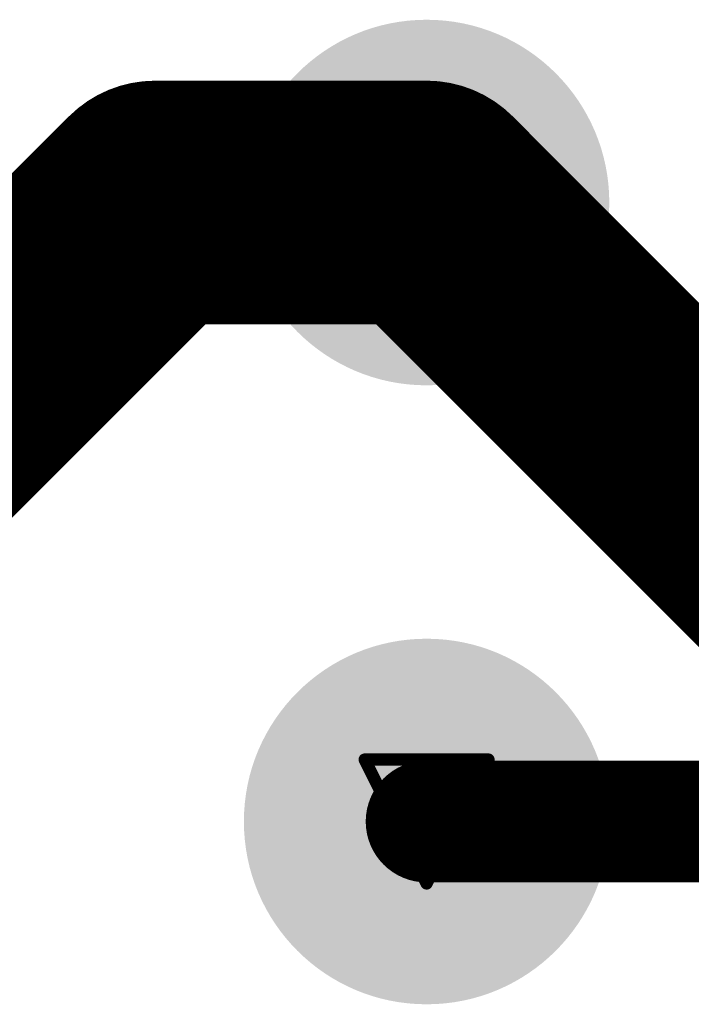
# Model space of a CAD drawing. Header units: inches. Extents: x -6 to 11.2, y -2.2 to 8.3.
# Tile 29 of 256: x 0.559 to 0.668, y 1.195 to 1.355. Entities that reach past the tile are written whole.
import ezdxf

# ---------------------------------------------------------------- set-up
doc = ezdxf.new("R2010")
doc.units = ezdxf.units.IN
doc.header["$MEASUREMENT"] = 0
for name, color, linetype in [('Board Layer Stack Bottom Solder', 6, 'Continuous'), ('Drill Drawing', 1, 'Continuous'), ('Layer 1- Top', 1, 'Continuous'), ('Layer 2- GND', 16, 'Continuous'), ('Layer 4- Inner', 76, 'Continuous'), ('Layer 7- PWR', 76, 'Continuous'), ('Layer 8- Bottom', 5, 'Continuous'), ('Multi-Layer', 9, 'Continuous'), ('Pad Holes', 156, 'Continuous'), ('Top Solder', 216, 'Continuous')]:
    doc.layers.add(name, color=color, linetype=linetype)

# ---------------------------------------------------------------- blocks, each defined once
blk = doc.blocks.new('615008138321_B_93')
at = {"layer": 'Board Layer Stack Bottom Solder'}
h = blk.add_hatch(color=6, dxfattribs=at)
edge = h.paths.add_edge_path()
edge.add_arc((0.075, -0.27913), 0.02953, 0, 360)
h = blk.add_hatch(color=6, dxfattribs=at)
edge = h.paths.add_edge_path()
edge.add_arc((0.175, -0.27913), 0.02953, 0, 360)
at = {"layer": 'Layer 1- Top'}
h = blk.add_hatch(color=7, dxfattribs=at)
edge = h.paths.add_edge_path()
edge.add_arc((0.075, -0.27913), 0.02756, 0, 360)
h = blk.add_hatch(color=7, dxfattribs=at)
edge = h.paths.add_edge_path()
edge.add_arc((0.175, -0.27913), 0.02756, 0, 360)
at = {"layer": 'Layer 2- GND'}
h = blk.add_hatch(color=7, dxfattribs=at)
edge = h.paths.add_edge_path()
edge.add_arc((0.075, -0.27913), 0.02772, 0, 360)
h = blk.add_hatch(color=7, dxfattribs=at)
edge = h.paths.add_edge_path()
edge.add_arc((0.175, -0.27913), 0.02772, 0, 360)
at = {"layer": 'Layer 4- Inner'}
h = blk.add_hatch(color=7, dxfattribs=at)
edge = h.paths.add_edge_path()
edge.add_arc((0.075, -0.27913), 0.02756, 0, 360)
at = {"layer": 'Layer 7- PWR'}
h = blk.add_hatch(color=7, dxfattribs=at)
edge = h.paths.add_edge_path()
edge.add_arc((0.075, -0.27913), 0.02772, 0, 360)
h = blk.add_hatch(color=7, dxfattribs=at)
edge = h.paths.add_edge_path()
edge.add_arc((0.175, -0.27913), 0.02772, 0, 360)
at = {"layer": 'Layer 8- Bottom'}
h = blk.add_hatch(color=7, dxfattribs=at)
edge = h.paths.add_edge_path()
edge.add_arc((0.075, -0.27913), 0.02756, 0, 360)
h = blk.add_hatch(color=7, dxfattribs=at)
edge = h.paths.add_edge_path()
edge.add_arc((0.175, -0.27913), 0.02756, 0, 360)
at = {"layer": 'Multi-Layer'}
h = blk.add_hatch(color=9, dxfattribs=at)
edge = h.paths.add_edge_path()
edge.add_arc((0.075, -0.27913), 0.02756, 0, 360)
h = blk.add_hatch(color=9, dxfattribs=at)
edge = h.paths.add_edge_path()
edge.add_arc((0.175, -0.27913), 0.02756, 0, 360)
at = {"layer": 'Pad Holes'}
h = blk.add_hatch(color=7, dxfattribs=at)
edge = h.paths.add_edge_path()
edge.add_arc((0.075, -0.27913), 0.01772, 0, 360)
h = blk.add_hatch(color=7, dxfattribs=at)
edge = h.paths.add_edge_path()
edge.add_arc((0.175, -0.27913), 0.01772, 0, 360)
at = {"layer": 'Top Solder'}
h = blk.add_hatch(color=216, dxfattribs=at)
edge = h.paths.add_edge_path()
edge.add_arc((0.075, -0.27913), 0.02953, 0, 360)
h = blk.add_hatch(color=216, dxfattribs=at)
edge = h.paths.add_edge_path()
edge.add_arc((0.175, -0.27913), 0.02953, 0, 360)

msp = doc.modelspace()

# ---------------------------------------------------------------- linework, layer by layer
at = {"layer": 'Drill Drawing'}
for points in [[(0.61519, 1.335, 0.002, 0.002, 0), (0.63519, 1.335, 0.002, 0.002, 0)], [(0.61519, 1.335, 0.002, 0.002, 0), (0.62519, 1.315, 0.002, 0.002, 0)], [(0.62519, 1.315, 0.002, 0.002, 0), (0.63519, 1.335, 0.002, 0.002, 0)], [(0.61519, 1.235, 0.002, 0.002, 0), (0.63519, 1.235, 0.002, 0.002, 0)], [(0.61519, 1.235, 0.002, 0.002, 0), (0.62519, 1.215, 0.002, 0.002, 0)], [(0.62519, 1.215, 0.002, 0.002, 0), (0.63519, 1.235, 0.002, 0.002, 0)]]:
    msp.add_lwpolyline(points, format="xyseb", dxfattribs=at)
for points in [[(0.61469, 1.335, 0.001, 0.001, 1), (0.61569, 1.335, 0.001, 0.001, 1)], [(0.61469, 1.335, 0.001, 0.001, 1), (0.61569, 1.335, 0.001, 0.001, 1)], [(0.63469, 1.335, 0.001, 0.001, 1), (0.63569, 1.335, 0.001, 0.001, 1)], [(0.63469, 1.335, 0.001, 0.001, 1), (0.63569, 1.335, 0.001, 0.001, 1)], [(0.62469, 1.315, 0.001, 0.001, 1), (0.62569, 1.315, 0.001, 0.001, 1)], [(0.62469, 1.315, 0.001, 0.001, 1), (0.62569, 1.315, 0.001, 0.001, 1)], [(0.61469, 1.235, 0.001, 0.001, 1), (0.61569, 1.235, 0.001, 0.001, 1)], [(0.61469, 1.235, 0.001, 0.001, 1), (0.61569, 1.235, 0.001, 0.001, 1)], [(0.63469, 1.235, 0.001, 0.001, 1), (0.63569, 1.235, 0.001, 0.001, 1)], [(0.63469, 1.235, 0.001, 0.001, 1), (0.63569, 1.235, 0.001, 0.001, 1)], [(0.62469, 1.215, 0.001, 0.001, 1), (0.62569, 1.215, 0.001, 0.001, 1)], [(0.62469, 1.215, 0.001, 0.001, 1), (0.62569, 1.215, 0.001, 0.001, 1)]]:
    msp.add_lwpolyline(points, format="xyseb", close=True, dxfattribs=at)
at = {"layer": 'Layer 1- Top'}
for points in [[(0.62677, 1.32343, 0.01969, 0.01969, 0), (0.62677, 1.32362, 0.01969, 0.01969, 0)], [(0.62677, 1.32343, 0.01969, 0.01969, 0), (0.69272, 1.25748, 0.01969, 0.01969, 0)]]:
    msp.add_lwpolyline(points, format="xyseb", dxfattribs=at)
for points in [[(0.62185, 1.32362, 0.00984, 0.00984, 1), (0.63169, 1.32362, 0.00984, 0.00984, 1)], [(0.62185, 1.32343, 0.00984, 0.00984, 1), (0.63169, 1.32343, 0.00984, 0.00984, 1)], [(0.62185, 1.32343, 0.00984, 0.00984, 1), (0.63169, 1.32343, 0.00984, 0.00984, 1)]]:
    msp.add_lwpolyline(points, format="xyseb", close=True, dxfattribs=at)
at = {"layer": 'Layer 4- Inner'}
msp.add_lwpolyline([(0.62519, 1.225, 0.01969, 0.01969, 0), (0.69233, 1.225, 0.01969, 0.01969, 0)], format="xyseb", dxfattribs=at)
msp.add_lwpolyline([(0.62027, 1.225, 0.00984, 0.00984, 1), (0.63012, 1.225, 0.00984, 0.00984, 1)], format="xyseb", close=True, dxfattribs=at)
at = {"layer": 'Layer 8- Bottom'}
for points in [[(0.5313, 1.275, 0.03937, 0.03937, 0), (0.5813, 1.325, 0.03937, 0.03937, 0)], [(0.5813, 1.325, 0.03937, 0.03937, 0), (0.62519, 1.325, 0.03937, 0.03937, 0)], [(0.62519, 1.325, 0.03937, 0.03937, 0), (0.69075, 1.25945, 0.03937, 0.03937, 0)]]:
    msp.add_lwpolyline(points, format="xyseb", dxfattribs=at)
for points in [[(0.57146, 1.325, 0.01969, 0.01969, 1), (0.59114, 1.325, 0.01969, 0.01969, 1)], [(0.57146, 1.325, 0.01969, 0.01969, 1), (0.59114, 1.325, 0.01969, 0.01969, 1)], [(0.61535, 1.325, 0.01969, 0.01969, 1), (0.63504, 1.325, 0.01969, 0.01969, 1)], [(0.61535, 1.325, 0.01969, 0.01969, 1), (0.63504, 1.325, 0.01969, 0.01969, 1)]]:
    msp.add_lwpolyline(points, format="xyseb", close=True, dxfattribs=at)

# ---------------------------------------------------------------- block references
at = {"rotation": 90}
msp.add_blockref('615008138321_B_93', (0.34606, 1.15), dxfattribs=at)

doc.saveas('drawing.dxf')
